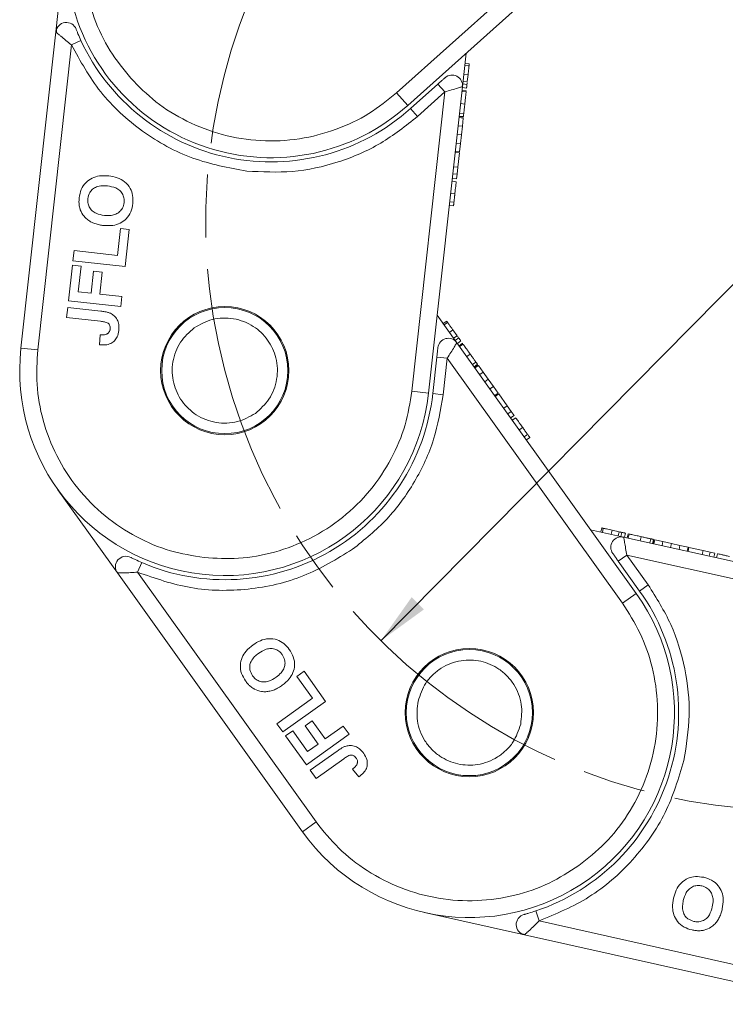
# Model space of a CAD drawing. Header units: millimetres. Extents: x 3578 to 4080, y -235 to 116.
# Tile 12 of 34: x 3752 to 3785, y -83 to -36. Entities that reach past the tile are written whole.
import ezdxf

# ---------------------------------------------------------------- set-up
doc = ezdxf.new("R2010")
doc.units = ezdxf.units.MM
doc.linetypes.add('ACAD_ISO08W100', pattern=[36, 24, -3, 6, -3])
doc.linetypes.add('CENTER', pattern=[0.6, 0.375, -0.075, 0.075, -0.075])
doc.layers.add('中心线', color=1, linetype='CENTER', lineweight=25)
doc.styles.get("Standard").update_dxf_attribs({"font": '仿宋_GB2312.ttf', "width": 0.8})
doc.dimstyles.new('ISO-10', dxfattribs={"dimtxt": 4, "dimasz": 2.5, "dimexe": 2, "dimexo": 0.625, "dimgap": 1.5, "dimtad": 1, "dimtoh": 1, "dimdsep": 46, "dimtxsty": 'Standard', "dimcen": 2.5, "dimadec": 0, "dimazin": 0, "dimtfac": 1, "dimtmove": 0, "dimatfit": 3, "dimfxl": 0, "dimarcsym": 0})

msp = doc.modelspace()

# ---------------------------------------------------------------- linework, layer by layer
at = {"color": 7, "linetype": 'Continuous', "lineweight": 15}
for p, q in [((3780.13, -29.768), (3769.456, -39.329)), ((3769.989, -39.925), (3780.913, -30.141)), ((3753.793, -31.592), (3753.26, -36.425)), ((3753.26, -36.425), (3751.599, -51.471)), ((3753.996, -37.042), (3754.45, -36.832)), ((3752.394, -51.559), (3753.996, -37.042)), ((3772.59, -39.035), (3772.766, -37.437)), ((3772.911, -37.951), (3772.712, -37.929)), ((3772.902, -38.027), (3772.704, -38.005)), ((3772.818, -38.792), (3772.619, -38.77)), ((3772.855, -38.461), (3772.656, -38.439)), ((3772.818, -38.792), (3772.855, -38.461)), ((3769.989, -39.925), (3769.456, -39.329)), ((3771.424, -38.908), (3770.123, -40.074)), ((3771.758, -39.28), (3770.186, -53.523)), ((3771.758, -39.28), (3770.456, -40.446)), ((3770.981, -53.611), (3772.59, -39.035)), ((3771.424, -38.908), (3771.758, -39.28)), ((3772.764, -39.282), (3772.565, -39.261)), ((3772.77, -39.232), (3772.571, -39.21)), ((3772.574, -39.04), (3772.588, -38.909)), ((3772.585, -39.076), (3772.784, -39.098)), ((3772.803, -38.924), (3772.605, -38.902)), ((3772.768, -39.247), (3772.77, -39.232)), ((3770.456, -40.446), (3770.123, -40.074)), ((3772.7, -39.858), (3772.502, -39.836)), ((3772.627, -40.525), (3772.428, -40.503)), ((3772.632, -40.48), (3772.433, -40.458)), ((3772.634, -40.455), (3772.436, -40.433)), ((3772.449, -40.308), (3772.648, -40.33)), ((3772.584, -40.914), (3772.627, -40.525)), ((3772.632, -40.48), (3772.632, -40.476)), ((3772.584, -40.914), (3772.385, -40.892)), ((3772.538, -41.328), (3772.584, -40.914)), ((3772.339, -41.306), (3772.538, -41.328)), ((3772.492, -41.741), (3772.538, -41.328)), ((3772.445, -42.175), (3772.246, -42.153)), ((3772.449, -42.131), (3772.251, -42.109)), ((3772.492, -41.741), (3772.294, -41.719)), ((3772.449, -42.131), (3772.492, -41.741)), ((3772.369, -42.863), (3772.445, -42.175)), ((3772.369, -42.863), (3772.17, -42.841)), ((3772.332, -43.195), (3772.369, -42.863)), ((3772.093, -43.536), (3772.292, -43.558)), ((3772.307, -43.424), (3772.108, -43.402)), ((3772.332, -43.195), (3772.133, -43.173)), ((3772.307, -43.424), (3772.332, -43.195)), ((3772.229, -44.131), (3772.03, -44.109)), ((3772.165, -44.705), (3771.966, -44.683)), ((3772.184, -44.531), (3771.986, -44.509)), ((3756.193, -47.062), (3756.334, -45.788)), ((3756.334, -45.788), (3756.748, -45.833)), ((3756.748, -45.833), (3756.555, -47.586)), ((3754.07, -47.311), (3754.123, -46.833)), ((3754.123, -46.833), (3756.193, -47.062)), ((3756.555, -47.586), (3754.07, -47.311)), ((3753.859, -49.221), (3754.046, -47.532)), ((3754.046, -47.532), (3754.46, -47.578)), ((3754.46, -47.578), (3754.326, -48.788)), ((3754.931, -48.855), (3755.047, -47.804)), ((3755.047, -47.804), (3755.462, -47.85)), ((3755.462, -47.85), (3755.346, -48.901)), ((3754.326, -48.788), (3754.931, -48.855)), ((3755.346, -48.901), (3756.397, -49.017)), ((3756.397, -49.017), (3756.344, -49.495)), ((3753.771, -50.015), (3753.824, -49.537)), ((3753.824, -49.537), (3755.391, -49.71)), ((3756.344, -49.495), (3753.859, -49.221)), ((3755.38, -50.192), (3753.771, -50.015)), ((3772.324, -51.213), (3771.39, -49.905)), ((3771.84, -50.192), (3771.677, -50.308)), ((3771.885, -50.254), (3771.722, -50.37)), ((3755.358, -50.835), (3755.337, -51.316)), ((3772.138, -50.609), (3771.976, -50.725)), ((3772.332, -50.88), (3772.138, -50.609)), ((3772.332, -50.88), (3772.169, -50.996)), ((3772.409, -50.988), (3772.247, -51.105)), ((3751.599, -51.471), (3752.394, -51.559)), ((3772.316, -51.227), (3772.239, -51.121)), ((3780.851, -63.144), (3772.324, -51.213)), ((3772.348, -51.247), (3772.511, -51.13)), ((3772.589, -51.24), (3772.427, -51.356)), ((3772.619, -51.282), (3772.456, -51.398)), ((3772.598, -51.252), (3772.589, -51.24)), ((3771.371, -51.896), (3771.18, -53.633)), ((3771.371, -51.896), (3771.868, -51.951)), ((3771.868, -51.951), (3771.677, -53.688)), ((3771.868, -51.951), (3780.2, -63.61)), ((3772.956, -51.753), (3772.793, -51.869)), ((3773.069, -52.255), (3773.232, -52.139)), ((3773.305, -52.241), (3773.142, -52.358)), ((3773.32, -52.262), (3773.157, -52.378)), ((3773.346, -52.299), (3773.183, -52.415)), ((3773.32, -52.262), (3773.317, -52.259)), ((3773.574, -52.617), (3773.346, -52.299)), ((3773.574, -52.617), (3773.411, -52.734)), ((3773.815, -52.956), (3773.574, -52.617)), ((3773.653, -53.072), (3773.815, -52.956)), ((3774.057, -53.294), (3773.815, -52.956)), ((3774.057, -53.294), (3773.895, -53.41)), ((3774.285, -53.613), (3774.057, -53.294)), ((3770.981, -53.611), (3770.186, -53.523)), ((3771.677, -53.688), (3771.18, -53.633)), ((3774.285, -53.613), (3774.122, -53.729)), ((3774.311, -53.649), (3774.148, -53.766)), ((3774.714, -54.213), (3774.311, -53.649)), ((3774.714, -54.213), (3774.551, -54.329)), ((3774.907, -54.484), (3774.714, -54.213)), ((3774.907, -54.484), (3774.745, -54.6)), ((3775.042, -54.672), (3774.879, -54.788)), ((3775.042, -54.672), (3774.907, -54.484)), ((3774.957, -54.897), (3775.12, -54.781)), ((3775.455, -55.251), (3775.293, -55.367)), ((3775.689, -55.578), (3775.527, -55.694)), ((3775.791, -55.72), (3775.628, -55.836)), ((3753.357, -58.21), (3756.184, -62.166)), ((3780.252, -60.462), (3778.683, -60.111)), ((3779.209, -60.024), (3779.166, -60.219)), ((3779.284, -60.041), (3779.241, -60.236)), ((3779.71, -60.136), (3779.666, -60.331)), ((3780.035, -60.209), (3779.71, -60.136)), ((3780.035, -60.209), (3779.992, -60.404)), ((3780.165, -60.238), (3780.121, -60.433)), ((3780.292, -60.471), (3780.335, -60.276)), ((3780.467, -60.305), (3780.423, -60.5)), ((3780.482, -60.308), (3780.467, -60.305)), ((3780.517, -60.316), (3780.473, -60.511)), ((3780.255, -60.478), (3780.126, -60.45)), ((3794.563, -63.661), (3780.252, -60.462)), ((3781.082, -60.443), (3781.038, -60.638)), ((3781.502, -60.741), (3781.545, -60.546)), ((3781.668, -60.574), (3781.624, -60.769)), ((3781.693, -60.579), (3781.649, -60.774)), ((3781.693, -60.579), (3781.689, -60.578)), ((3781.737, -60.589), (3781.693, -60.784)), ((3782.119, -60.674), (3781.737, -60.589)), ((3782.119, -60.674), (3782.076, -60.87)), ((3782.525, -60.765), (3782.119, -60.674)), ((3782.481, -60.96), (3782.525, -60.765)), ((3782.931, -60.856), (3782.525, -60.765)), ((3782.931, -60.856), (3782.887, -61.051)), ((3783.313, -60.941), (3782.931, -60.856)), ((3779.997, -61.606), (3780.404, -61.316)), ((3780.404, -61.316), (3781.42, -62.737)), ((3780.404, -61.316), (3794.389, -64.442)), ((3783.313, -60.941), (3783.27, -61.137)), ((3783.357, -60.951), (3783.313, -61.146)), ((3784.033, -61.102), (3783.357, -60.951)), ((3784.033, -61.102), (3783.989, -61.297)), ((3784.358, -61.175), (3784.033, -61.102)), ((3784.358, -61.175), (3784.314, -61.37)), ((3784.583, -61.225), (3784.358, -61.175)), ((3784.583, -61.225), (3784.54, -61.42)), ((3784.671, -61.45), (3784.715, -61.255)), ((3757.144, -62.134), (3757.343, -61.675)), ((3779.997, -61.606), (3781.013, -63.028)), ((3756.184, -62.166), (3764.985, -74.482)), ((3765.636, -74.017), (3757.144, -62.134)), ((3781.42, -62.737), (3781.013, -63.028)), ((3780.851, -63.144), (3780.2, -63.61)), ((3764.721, -67.089), (3765.06, -66.847)), ((3765.06, -66.847), (3766.085, -68.281)), ((3765.466, -68.132), (3764.721, -67.089)), ((3763.771, -69.343), (3765.466, -68.132)), ((3766.085, -68.281), (3764.051, -69.735)), ((3765.108, -69.449), (3765.447, -69.207)), ((3765.447, -69.207), (3766.062, -70.068)), ((3764.051, -69.735), (3763.771, -69.343)), ((3764.18, -69.915), (3764.519, -69.673)), ((3764.519, -69.673), (3765.227, -70.664)), ((3765.723, -70.31), (3765.108, -69.449)), ((3766.062, -70.068), (3766.922, -69.453)), ((3766.922, -69.453), (3767.202, -69.844)), ((3765.168, -71.297), (3764.18, -69.915)), ((3767.202, -69.844), (3765.168, -71.297)), ((3765.227, -70.664), (3765.723, -70.31)), ((3765.353, -71.556), (3766.635, -70.64)), ((3766.949, -71.007), (3765.632, -71.948)), ((3765.632, -71.948), (3765.353, -71.556)), ((3767.361, -71.5), (3767.667, -71.873)), ((3764.985, -74.482), (3765.636, -74.017)), ((3770.791, -78.328), (3775.536, -79.389)), ((3776.23, -78.724), (3776.072, -78.25)), ((3790.484, -81.911), (3776.23, -78.724)), ((3775.536, -79.389), (3790.309, -82.691))]:
    msp.add_line(p, q, dxfattribs=at)
for centre, radius in [((3761.29, -52.541), 3.05), ((3761.29, -52.541), 3), ((3772.918, -68.813), 3.05), ((3772.918, -68.813), 3)]:
    msp.add_circle(centre, radius, dxfattribs=at)
for centre, radius, start, end in [((3763.484, -32.662), 9.75, 131.85, 311.85), ((3753.757, -36.48), 0.5, 21.4279, 173.7), ((3763.484, -32.662), 9.95, 204.7787, 311.85), ((3772.093, -38.98), 0.5, 353.7, 131.85), ((3771.918, -51.504), 0.5, 35.55, 173.7), ((3761.29, -52.541), 9.75, 173.7, 353.7), ((3761.29, -52.541), 9.95, 246.6287, 353.7), ((3780.143, -60.95), 0.5, 77.4, 215.55), ((3756.591, -61.875), 0.5, 63.2779, 215.55), ((3772.918, -68.813), 9.75, 215.55, 35.55), ((3772.918, -68.813), 9.95, 288.4787, 35.55), ((3775.645, -78.901), 0.5, 105.1279, 257.4)]:
    msp.add_arc(centre, radius, start, end, dxfattribs=at)
for points, knots in [([(3757.513, -25.995), (3757.126, -26.381), (3756.328, -27.176), (3755.418, -28.659), (3754.774, -30.345), (3754.485, -32.167), (3754.572, -34.009), (3755.027, -35.755), (3755.769, -37.33), (3756.475, -38.207), (3756.818, -38.633)], [0, 0, 0, 0, 0.116516, 0.240011, 0.368641, 0.5, 0.631359, 0.759989, 0.883484, 1, 1, 1, 1]), ([(3753.996, -37.042), (3753.907, -36.97), (3753.727, -36.827), (3753.525, -36.657), (3753.396, -36.546), (3753.32, -36.479), (3753.27, -36.434), (3753.263, -36.428), (3753.26, -36.425)], [0, 0, 0, 0, 0.2479947, 0.4981508, 0.6300332, 0.7488149, 0.8771295, 1, 1, 1, 1]), ([(3753.292, -36.296), (3753.286, -36.319), (3753.276, -36.36), (3753.287, -36.425), (3753.291, -36.453)], [0, 0, 0, 0, 0.561032, 1, 1, 1, 1]), ([(3754.45, -36.832), (3754.402, -36.724), (3754.329, -36.563), (3754.259, -36.389), (3754.232, -36.322), (3754.223, -36.3), (3754.223, -36.298), (3754.222, -36.297)], [0, 0, 0, 0, 0.49837, 0.74785, 0.883326, 0.942509, 1, 1, 1, 1]), ([(3762.338, -43.049), (3761.469, -42.888), (3759.702, -42.561), (3757.316, -41.227), (3755.294, -39.387), (3754.424, -37.814), (3753.996, -37.042)], [0, 0, 0, 0, 0.245823, 0.5, 0.754177, 1, 1, 1, 1]), ([(3772.855, -38.461), (3772.86, -38.415), (3772.869, -38.331), (3772.885, -38.183), (3772.897, -38.08), (3772.902, -38.027)], [0, 0, 0, 0, 0.367019, 0.679786, 1, 1, 1, 1]), ([(3772.892, -38.123), (3772.895, -38.099), (3772.9, -38.049), (3772.905, -38.006), (3772.908, -37.978), (3772.91, -37.961), (3772.911, -37.952), (3772.911, -37.951), (3772.911, -37.951)], [0, 0, 0, 0, 0.171443, 0.347826, 0.508794, 0.670915, 0.83526, 1, 1, 1, 1]), ([(3756.818, -38.633), (3757.203, -39.02), (3757.998, -39.818), (3759.482, -40.728), (3761.167, -41.372), (3762.989, -41.662), (3764.832, -41.574), (3766.577, -41.119), (3768.152, -40.377), (3769.03, -39.671), (3769.456, -39.329)], [0, 0, 0, 0, 0.116516, 0.240011, 0.368641, 0.5, 0.631359, 0.759989, 0.883484, 1, 1, 1, 1]), ([(3771.759, -38.608), (3771.758, -38.609), (3771.756, -38.611), (3771.736, -38.628), (3771.705, -38.656), (3771.645, -38.711), (3771.549, -38.796), (3771.466, -38.87), (3771.424, -38.908)], [0, 0, 0, 0, 0.09517, 0.195508, 0.310112, 0.437792, 0.718545, 1, 1, 1, 1]), ([(3772.803, -38.924), (3772.806, -38.905), (3772.808, -38.879), (3772.812, -38.843), (3772.813, -38.834)], [0, 0, 0, 0, 0.731068, 1, 1, 1, 1]), ([(3772.574, -39.04), (3772.562, -39.044), (3772.535, -39.052), (3772.456, -39.075), (3772.313, -39.116), (3772.077, -39.186), (3771.862, -39.249), (3771.758, -39.28)], [0, 0, 0, 0, 0.132525, 0.273162, 0.419796, 0.718424, 1, 1, 1, 1]), ([(3772.59, -39.035), (3772.59, -39.035), (3772.59, -39.035), (3772.575, -39.04), (3772.574, -39.04)], [0, 0, 0, 0, 0.979106, 1, 1, 1, 1]), ([(3772.7, -39.858), (3772.708, -39.79), (3772.721, -39.667), (3772.739, -39.509), (3772.752, -39.393), (3772.761, -39.312), (3772.763, -39.292), (3772.764, -39.282)], [0, 0, 0, 0, 0.219903, 0.401483, 0.582484, 0.790929, 1, 1, 1, 1]), ([(3772.784, -39.098), (3772.784, -39.097), (3772.785, -39.095), (3772.787, -39.077), (3772.789, -39.051), (3772.793, -39.022), (3772.797, -38.983), (3772.801, -38.944), (3772.803, -38.924)], [0, 0, 0, 0, 0.239045, 0.479189, 0.606249, 0.73402, 0.865685, 1, 1, 1, 1]), ([(3772.648, -40.33), (3772.65, -40.31), (3772.655, -40.271), (3772.663, -40.2), (3772.671, -40.123), (3772.68, -40.041), (3772.69, -39.951), (3772.697, -39.889), (3772.7, -39.858)], [0, 0, 0, 0, 0.177376, 0.35832, 0.511584, 0.66939, 0.832541, 1, 1, 1, 1]), ([(3770.456, -40.446), (3769.888, -40.897), (3768.739, -41.808), (3766.696, -42.678), (3764.527, -43.159), (3763.062, -43.085), (3762.338, -43.049)], [0, 0, 0, 0, 0.247221, 0.5, 0.752779, 1, 1, 1, 1]), ([(3772.634, -40.455), (3772.635, -40.454), (3772.635, -40.453), (3772.636, -40.443), (3772.637, -40.43), (3772.64, -40.409), (3772.643, -40.378), (3772.646, -40.346), (3772.648, -40.33)], [0, 0, 0, 0, 0.1640909, 0.3291944, 0.4613248, 0.594454, 0.7957321, 1, 1, 1, 1]), ([(3754.368, -44.319), (3754.392, -44.186), (3754.439, -43.918), (3754.666, -43.584), (3754.978, -43.366), (3755.358, -43.254), (3755.627, -43.269), (3755.776, -43.278)], [0, 0, 0, 0, 0.203933, 0.41017, 0.593215, 0.773531, 1, 1, 1, 1]), ([(3755.776, -43.278), (3755.909, -43.299), (3756.176, -43.342), (3756.544, -43.537), (3756.803, -43.841), (3756.935, -44.213), (3756.923, -44.462), (3756.917, -44.593)], [0, 0, 0, 0, 0.204609, 0.411109, 0.621842, 0.801311, 1, 1, 1, 1]), ([(3772.229, -44.131), (3772.236, -44.063), (3772.25, -43.934), (3772.267, -43.78), (3772.281, -43.655), (3772.291, -43.569), (3772.291, -43.562), (3772.292, -43.558)], [0, 0, 0, 0, 0.154712, 0.295547, 0.420761, 0.630514, 1, 1, 1, 1]), ([(3754.783, -44.359), (3754.804, -44.258), (3754.839, -44.088), (3755, -43.899), (3755.203, -43.778), (3755.452, -43.735), (3755.629, -43.748), (3755.712, -43.754)], [0, 0, 0, 0, 0.2419193, 0.4090436, 0.5761737, 0.8008872, 1, 1, 1, 1]), ([(3755.712, -43.754), (3755.846, -43.776), (3756.058, -43.811), (3756.309, -43.969), (3756.45, -44.157), (3756.514, -44.361), (3756.506, -44.491), (3756.503, -44.549)], [0, 0, 0, 0, 0.319264, 0.504624, 0.690858, 0.864593, 1, 1, 1, 1]), ([(3754.408, -44.853), (3754.399, -44.821), (3754.381, -44.757), (3754.367, -44.662), (3754.359, -44.573), (3754.357, -44.489), (3754.36, -44.404), (3754.365, -44.347), (3754.368, -44.319)], [0, 0, 0, 0, 0.185429, 0.37219, 0.527708, 0.683877, 0.841678, 1, 1, 1, 1]), ([(3755.564, -45.157), (3755.43, -45.135), (3755.22, -45.101), (3754.973, -44.945), (3754.837, -44.764), (3754.773, -44.558), (3754.78, -44.423), (3754.783, -44.359)], [0, 0, 0, 0, 0.319417, 0.499226, 0.680002, 0.847806, 1, 1, 1, 1]), ([(3772.184, -44.531), (3772.187, -44.511), (3772.191, -44.471), (3772.199, -44.395), (3772.209, -44.313), (3772.217, -44.241), (3772.223, -44.179), (3772.227, -44.147), (3772.229, -44.131)], [0, 0, 0, 0, 0.206559, 0.420423, 0.603623, 0.793958, 0.896607, 1, 1, 1, 1]), ([(3754.908, -45.456), (3754.852, -45.419), (3754.739, -45.346), (3754.561, -45.167), (3754.454, -44.993), (3754.412, -44.867), (3754.408, -44.853)], [0, 0, 0, 0, 0.2509, 0.502162, 0.946531, 1, 1, 1, 1]), ([(3756.917, -44.593), (3756.894, -44.726), (3756.847, -44.994), (3756.625, -45.327), (3756.318, -45.545), (3755.944, -45.659), (3755.677, -45.644), (3755.528, -45.636)], [0, 0, 0, 0, 0.205416, 0.413489, 0.592452, 0.772931, 1, 1, 1, 1]), ([(3756.503, -44.549), (3756.485, -44.638), (3756.452, -44.799), (3756.298, -44.986), (3756.111, -45.11), (3755.858, -45.175), (3755.673, -45.164), (3755.564, -45.157)], [0, 0, 0, 0, 0.213943, 0.387352, 0.56015, 0.741367, 1, 1, 1, 1]), ([(3772.165, -44.705), (3772.165, -44.704), (3772.166, -44.702), (3772.168, -44.684), (3772.17, -44.658), (3772.174, -44.629), (3772.178, -44.591), (3772.182, -44.551), (3772.184, -44.531)], [0, 0, 0, 0, 0.2383707, 0.4778187, 0.6052177, 0.7333115, 0.865299, 1, 1, 1, 1]), ([(3755.528, -45.636), (3755.494, -45.633), (3755.428, -45.625), (3755.326, -45.606), (3755.221, -45.582), (3755.114, -45.55), (3755.009, -45.509), (3754.942, -45.474), (3754.908, -45.456)], [0, 0, 0, 0, 0.15395, 0.308181, 0.478699, 0.649961, 0.824203, 1, 1, 1, 1]), ([(3755.391, -49.71), (3755.424, -49.714), (3755.49, -49.722), (3755.579, -49.736), (3755.657, -49.752), (3755.725, -49.77), (3755.792, -49.789), (3755.835, -49.807), (3755.857, -49.816)], [0, 0, 0, 0, 0.20827, 0.416707, 0.561481, 0.706573, 0.852825, 1, 1, 1, 1]), ([(3755.857, -49.816), (3755.916, -49.85), (3756.046, -49.925), (3756.186, -50.111), (3756.266, -50.362), (3756.256, -50.54), (3756.25, -50.64)], [0, 0, 0, 0, 0.206429, 0.456722, 0.693973, 1, 1, 1, 1]), ([(3759.836, -50.507), (3760.111, -50.352), (3760.537, -50.112), (3761.192, -50.026), (3761.703, -50.058), (3762.199, -50.193), (3762.783, -50.491), (3763.373, -51.052), (3763.713, -51.793), (3763.806, -52.442), (3763.773, -52.955), (3763.637, -53.449), (3763.344, -54.041), (3762.979, -54.365), (3762.743, -54.575)], [0, 0, 0, 0, 0.119721, 0.184895, 0.25, 0.315174, 0.380279, 0.5, 0.619721, 0.684895, 0.75, 0.815174, 0.880279, 1, 1, 1, 1]), ([(3755.38, -50.192), (3755.441, -50.201), (3755.564, -50.218), (3755.714, -50.257), (3755.801, -50.335), (3755.839, -50.418), (3755.845, -50.497), (3755.84, -50.549), (3755.839, -50.564)], [0, 0, 0, 0, 0.272224, 0.546623, 0.659126, 0.771081, 0.934792, 1, 1, 1, 1]), ([(3755.839, -50.564), (3755.836, -50.584), (3755.83, -50.625), (3755.809, -50.677), (3755.782, -50.721), (3755.752, -50.754), (3755.715, -50.783), (3755.688, -50.797), (3755.674, -50.804)], [0, 0, 0, 0, 0.199415, 0.404779, 0.549305, 0.697938, 0.847272, 1, 1, 1, 1]), ([(3762.743, -54.575), (3762.468, -54.731), (3762.043, -54.971), (3761.388, -55.056), (3760.876, -55.024), (3760.381, -54.89), (3759.797, -54.591), (3759.206, -54.03), (3758.867, -53.289), (3758.773, -52.64), (3758.807, -52.127), (3758.942, -51.634), (3759.235, -51.041), (3759.6, -50.717), (3759.836, -50.507)], [0, 0, 0, 0, 0.119721, 0.184895, 0.25, 0.315174, 0.380279, 0.5, 0.619721, 0.684895, 0.75, 0.815174, 0.880279, 1, 1, 1, 1]), ([(3771.941, -50.333), (3771.927, -50.313), (3771.897, -50.272), (3771.873, -50.237), (3771.856, -50.214), (3771.846, -50.2), (3771.841, -50.193), (3771.84, -50.192), (3771.84, -50.192)], [0, 0, 0, 0, 0.171443, 0.347826, 0.508794, 0.670915, 0.83526, 1, 1, 1, 1]), ([(3772.138, -50.609), (3772.112, -50.572), (3772.063, -50.503), (3771.976, -50.382), (3771.916, -50.297), (3771.885, -50.254)], [0, 0, 0, 0, 0.367019, 0.679786, 1, 1, 1, 1]), ([(3756.25, -50.64), (3756.232, -50.743), (3756.2, -50.919), (3756.057, -51.13), (3755.867, -51.266), (3755.615, -51.333), (3755.434, -51.322), (3755.337, -51.316)], [0, 0, 0, 0, 0.24093, 0.409491, 0.578642, 0.775105, 1, 1, 1, 1]), ([(3755.674, -50.804), (3755.653, -50.812), (3755.611, -50.827), (3755.552, -50.836), (3755.498, -50.838), (3755.451, -50.839), (3755.405, -50.838), (3755.373, -50.836), (3755.358, -50.835)], [0, 0, 0, 0, 0.2052876, 0.4164731, 0.5617174, 0.70725, 0.8535415, 1, 1, 1, 1]), ([(3772.409, -50.988), (3772.398, -50.973), (3772.383, -50.951), (3772.362, -50.922), (3772.357, -50.914)], [0, 0, 0, 0, 0.731068, 1, 1, 1, 1]), ([(3772.511, -51.13), (3772.51, -51.129), (3772.509, -51.128), (3772.499, -51.113), (3772.484, -51.092), (3772.467, -51.068), (3772.444, -51.037), (3772.421, -51.004), (3772.409, -50.988)], [0, 0, 0, 0, 0.239045, 0.479189, 0.606249, 0.73402, 0.865685, 1, 1, 1, 1]), ([(3771.421, -51.449), (3771.421, -51.451), (3771.42, -51.454), (3771.417, -51.48), (3771.413, -51.522), (3771.404, -51.602), (3771.39, -51.73), (3771.377, -51.841), (3771.371, -51.896)], [0, 0, 0, 0, 0.09517, 0.195508, 0.310112, 0.437792, 0.718545, 1, 1, 1, 1]), ([(3772.316, -51.227), (3772.309, -51.239), (3772.295, -51.262), (3772.251, -51.332), (3772.173, -51.459), (3772.043, -51.668), (3771.925, -51.859), (3771.868, -51.951)], [0, 0, 0, 0, 0.132525, 0.273162, 0.419796, 0.718424, 1, 1, 1, 1]), ([(3772.324, -51.213), (3772.324, -51.213), (3772.324, -51.214), (3772.316, -51.227), (3772.316, -51.227)], [0, 0, 0, 0, 0.979106, 1, 1, 1, 1]), ([(3772.956, -51.753), (3772.916, -51.697), (3772.844, -51.597), (3772.752, -51.467), (3772.684, -51.372), (3772.637, -51.306), (3772.625, -51.29), (3772.619, -51.282)], [0, 0, 0, 0, 0.219903, 0.401483, 0.582484, 0.790929, 1, 1, 1, 1]), ([(3752.394, -51.559), (3752.363, -52.105), (3752.299, -53.229), (3752.611, -54.942), (3753.255, -56.627), (3754.255, -58.177), (3755.55, -59.491), (3757.054, -60.487), (3758.657, -61.165), (3759.768, -61.348), (3760.308, -61.437)], [0, 0, 0, 0, 0.116516, 0.240011, 0.368641, 0.5, 0.631359, 0.759989, 0.883484, 1, 1, 1, 1]), ([(3773.232, -52.139), (3773.22, -52.123), (3773.197, -52.091), (3773.156, -52.033), (3773.111, -51.969), (3773.063, -51.902), (3773.01, -51.829), (3772.974, -51.778), (3772.956, -51.753)], [0, 0, 0, 0, 0.177376, 0.35832, 0.511584, 0.66939, 0.832541, 1, 1, 1, 1]), ([(3773.305, -52.241), (3773.305, -52.241), (3773.304, -52.24), (3773.298, -52.232), (3773.291, -52.221), (3773.278, -52.204), (3773.26, -52.178), (3773.241, -52.152), (3773.232, -52.139)], [0, 0, 0, 0, 0.164091, 0.329194, 0.461325, 0.594454, 0.795732, 1, 1, 1, 1]), ([(3760.308, -61.437), (3760.853, -61.468), (3761.978, -61.532), (3763.69, -61.22), (3765.375, -60.575), (3766.925, -59.575), (3768.239, -58.281), (3769.236, -56.777), (3769.914, -55.174), (3770.097, -54.063), (3770.186, -53.523)], [0, 0, 0, 0, 0.116516, 0.240011, 0.368641, 0.5, 0.631359, 0.759989, 0.883484, 1, 1, 1, 1]), ([(3771.677, -53.688), (3771.554, -54.403), (3771.306, -55.848), (3770.365, -57.86), (3769.07, -59.664), (3767.929, -60.587), (3767.365, -61.043)], [0, 0, 0, 0, 0.247221, 0.5, 0.752779, 1, 1, 1, 1]), ([(3775.455, -55.251), (3775.416, -55.195), (3775.34, -55.089), (3775.25, -54.963), (3775.177, -54.861), (3775.127, -54.79), (3775.122, -54.785), (3775.12, -54.781)], [0, 0, 0, 0, 0.154712, 0.295547, 0.420761, 0.630514, 1, 1, 1, 1]), ([(3775.689, -55.578), (3775.678, -55.562), (3775.654, -55.529), (3775.61, -55.467), (3775.562, -55.399), (3775.519, -55.34), (3775.484, -55.29), (3775.465, -55.264), (3775.455, -55.251)], [0, 0, 0, 0, 0.2065585, 0.420423, 0.6036233, 0.7939578, 0.8966075, 1, 1, 1, 1]), ([(3775.791, -55.72), (3775.79, -55.719), (3775.789, -55.717), (3775.779, -55.703), (3775.763, -55.682), (3775.747, -55.658), (3775.724, -55.627), (3775.701, -55.594), (3775.689, -55.578)], [0, 0, 0, 0, 0.238371, 0.477819, 0.605218, 0.733311, 0.865299, 1, 1, 1, 1]), ([(3779.379, -60.062), (3779.355, -60.056), (3779.306, -60.045), (3779.264, -60.036), (3779.236, -60.03), (3779.22, -60.026), (3779.211, -60.024), (3779.21, -60.024), (3779.209, -60.024)], [0, 0, 0, 0, 0.171443, 0.347826, 0.508794, 0.670915, 0.83526, 1, 1, 1, 1]), ([(3779.71, -60.136), (3779.665, -60.126), (3779.583, -60.107), (3779.438, -60.075), (3779.336, -60.052), (3779.284, -60.041)], [0, 0, 0, 0, 0.367019, 0.679786, 1, 1, 1, 1]), ([(3780.165, -60.238), (3780.146, -60.233), (3780.12, -60.228), (3780.086, -60.22), (3780.076, -60.218)], [0, 0, 0, 0, 0.731068, 1, 1, 1, 1]), ([(3780.335, -60.276), (3780.334, -60.275), (3780.332, -60.275), (3780.315, -60.271), (3780.289, -60.265), (3780.261, -60.259), (3780.223, -60.251), (3780.184, -60.242), (3780.165, -60.238)], [0, 0, 0, 0, 0.239045, 0.479189, 0.606249, 0.73402, 0.865685, 1, 1, 1, 1]), ([(3781.082, -60.443), (3781.016, -60.428), (3780.895, -60.401), (3780.74, -60.366), (3780.625, -60.34), (3780.546, -60.323), (3780.527, -60.318), (3780.517, -60.316)], [0, 0, 0, 0, 0.219903, 0.401483, 0.582484, 0.790929, 1, 1, 1, 1]), ([(3780.252, -60.462), (3780.252, -60.462), (3780.252, -60.462), (3780.255, -60.478), (3780.255, -60.478)], [0, 0, 0, 0, 0.979106, 1, 1, 1, 1]), ([(3780.255, -60.478), (3780.257, -60.491), (3780.262, -60.518), (3780.277, -60.599), (3780.302, -60.746), (3780.346, -60.989), (3780.385, -61.209), (3780.404, -61.316)], [0, 0, 0, 0, 0.132525, 0.273162, 0.419796, 0.718424, 1, 1, 1, 1]), ([(3781.545, -60.546), (3781.526, -60.542), (3781.488, -60.533), (3781.418, -60.518), (3781.342, -60.501), (3781.261, -60.483), (3781.173, -60.463), (3781.113, -60.449), (3781.082, -60.443)], [0, 0, 0, 0, 0.1773757, 0.3583197, 0.5115835, 0.66939, 0.8325409, 1, 1, 1, 1]), ([(3781.668, -60.574), (3781.667, -60.573), (3781.666, -60.573), (3781.657, -60.571), (3781.644, -60.568), (3781.623, -60.563), (3781.593, -60.557), (3781.561, -60.55), (3781.545, -60.546)], [0, 0, 0, 0, 0.164091, 0.329194, 0.461325, 0.594454, 0.795732, 1, 1, 1, 1]), ([(3767.365, -61.043), (3766.611, -61.503), (3765.077, -62.438), (3762.409, -63.037), (3759.675, -63.015), (3757.979, -62.424), (3757.144, -62.134)], [0, 0, 0, 0, 0.245823, 0.5, 0.754177, 1, 1, 1, 1]), ([(3779.736, -61.241), (3779.737, -61.242), (3779.739, -61.245), (3779.754, -61.266), (3779.778, -61.3), (3779.826, -61.366), (3779.9, -61.471), (3779.965, -61.561), (3779.997, -61.606)], [0, 0, 0, 0, 0.0951701, 0.1955083, 0.3101122, 0.4377917, 0.7185448, 1, 1, 1, 1]), ([(3785.278, -61.38), (3785.211, -61.366), (3785.084, -61.337), (3784.933, -61.303), (3784.81, -61.276), (3784.726, -61.257), (3784.719, -61.256), (3784.715, -61.255)], [0, 0, 0, 0, 0.154712, 0.295547, 0.420761, 0.630514, 1, 1, 1, 1]), ([(3757.343, -61.675), (3757.235, -61.627), (3757.073, -61.555), (3756.904, -61.473), (3756.84, -61.441), (3756.819, -61.43), (3756.817, -61.429), (3756.816, -61.428)], [0, 0, 0, 0, 0.4983704, 0.7478504, 0.8833262, 0.942509, 1, 1, 1, 1]), ([(3756.122, -62.048), (3756.133, -62.069), (3756.153, -62.107), (3756.204, -62.148), (3756.226, -62.166)], [0, 0, 0, 0, 0.561032, 1, 1, 1, 1]), ([(3757.144, -62.134), (3757.03, -62.14), (3756.801, -62.154), (3756.537, -62.161), (3756.366, -62.165), (3756.265, -62.165), (3756.197, -62.166), (3756.188, -62.166), (3756.184, -62.166)], [0, 0, 0, 0, 0.247995, 0.498151, 0.630033, 0.748815, 0.87713, 1, 1, 1, 1]), ([(3781.42, -62.737), (3781.806, -63.352), (3782.586, -64.594), (3783.226, -66.721), (3783.466, -68.929), (3783.232, -70.377), (3783.116, -71.093)], [0, 0, 0, 0, 0.247221, 0.5, 0.752779, 1, 1, 1, 1]), ([(3778.122, -76.095), (3778.549, -75.754), (3779.429, -75.052), (3780.497, -73.677), (3781.322, -72.072), (3781.809, -70.293), (3781.924, -68.452), (3781.663, -66.667), (3781.099, -65.02), (3780.493, -64.071), (3780.2, -63.61)], [0, 0, 0, 0, 0.116516, 0.240011, 0.368641, 0.5, 0.631359, 0.759989, 0.883484, 1, 1, 1, 1]), ([(3762.631, -65.591), (3762.744, -65.519), (3762.971, -65.373), (3763.375, -65.272), (3763.771, -65.327), (3764.118, -65.515), (3764.276, -65.709), (3764.358, -65.81)], [0, 0, 0, 0, 0.204609, 0.411109, 0.621842, 0.801311, 1, 1, 1, 1]), ([(3762.276, -67.307), (3762.205, -67.192), (3762.062, -66.96), (3762.008, -66.56), (3762.095, -66.19), (3762.303, -65.853), (3762.514, -65.685), (3762.631, -65.591)], [0, 0, 0, 0, 0.203933, 0.41017, 0.593215, 0.773531, 1, 1, 1, 1]), ([(3762.612, -67.059), (3762.56, -66.971), (3762.473, -66.82), (3762.467, -66.572), (3762.538, -66.346), (3762.695, -66.149), (3762.835, -66.04), (3762.901, -65.99)], [0, 0, 0, 0, 0.241919, 0.409044, 0.576174, 0.800887, 1, 1, 1, 1]), ([(3762.901, -65.99), (3763.015, -65.917), (3763.196, -65.801), (3763.489, -65.751), (3763.719, -65.797), (3763.902, -65.906), (3763.984, -66.008), (3764.02, -66.053)], [0, 0, 0, 0, 0.319264, 0.504624, 0.690858, 0.864593, 1, 1, 1, 1]), ([(3764.358, -65.81), (3764.43, -65.925), (3764.573, -66.156), (3764.63, -66.552), (3764.547, -66.919), (3764.344, -67.253), (3764.136, -67.421), (3764.019, -67.514)], [0, 0, 0, 0, 0.205416, 0.413489, 0.592452, 0.772931, 1, 1, 1, 1]), ([(3764.02, -66.053), (3764.066, -66.132), (3764.149, -66.274), (3764.16, -66.516), (3764.102, -66.733), (3763.957, -66.95), (3763.812, -67.065), (3763.726, -67.133)], [0, 0, 0, 0, 0.213943, 0.387352, 0.56015, 0.741367, 1, 1, 1, 1]), ([(3770.478, -68.268), (3770.579, -67.968), (3770.736, -67.506), (3771.167, -67.005), (3771.569, -66.688), (3772.028, -66.457), (3772.662, -66.29), (3773.477, -66.314), (3774.223, -66.639), (3774.726, -67.061), (3775.044, -67.465), (3775.272, -67.923), (3775.449, -68.56), (3775.394, -69.044), (3775.358, -69.359)], [0, 0, 0, 0, 0.119721, 0.184895, 0.25, 0.315174, 0.380279, 0.5, 0.619721, 0.684895, 0.75, 0.815174, 0.880279, 1, 1, 1, 1]), ([(3762.663, -67.678), (3762.634, -67.66), (3762.578, -67.624), (3762.505, -67.563), (3762.439, -67.502), (3762.382, -67.44), (3762.327, -67.375), (3762.293, -67.329), (3762.276, -67.307)], [0, 0, 0, 0, 0.185429, 0.37219, 0.527708, 0.683877, 0.841678, 1, 1, 1, 1]), ([(3763.726, -67.133), (3763.612, -67.206), (3763.433, -67.32), (3763.145, -67.37), (3762.922, -67.325), (3762.737, -67.215), (3762.652, -67.109), (3762.612, -67.059)], [0, 0, 0, 0, 0.319417, 0.499226, 0.680002, 0.847806, 1, 1, 1, 1]), ([(3763.437, -67.793), (3763.371, -67.803), (3763.239, -67.824), (3762.986, -67.81), (3762.79, -67.751), (3762.675, -67.685), (3762.663, -67.678)], [0, 0, 0, 0, 0.2509, 0.502162, 0.946531, 1, 1, 1, 1]), ([(3764.019, -67.514), (3763.992, -67.534), (3763.937, -67.572), (3763.849, -67.626), (3763.755, -67.678), (3763.653, -67.725), (3763.548, -67.766), (3763.474, -67.784), (3763.437, -67.793)], [0, 0, 0, 0, 0.15395, 0.308181, 0.478699, 0.649961, 0.824203, 1, 1, 1, 1]), ([(3775.358, -69.359), (3775.256, -69.658), (3775.1, -70.121), (3774.669, -70.621), (3774.267, -70.939), (3773.808, -71.169), (3773.173, -71.336), (3772.359, -71.312), (3771.612, -70.987), (3771.11, -70.566), (3770.792, -70.162), (3770.564, -69.704), (3770.387, -69.067), (3770.442, -68.582), (3770.478, -68.268)], [0, 0, 0, 0, 0.119721, 0.184895, 0.25, 0.315174, 0.380279, 0.5, 0.619721, 0.684895, 0.75, 0.815174, 0.880279, 1, 1, 1, 1]), ([(3766.635, -70.64), (3766.662, -70.621), (3766.717, -70.583), (3766.793, -70.534), (3766.861, -70.494), (3766.923, -70.462), (3766.987, -70.431), (3767.031, -70.416), (3767.053, -70.408)], [0, 0, 0, 0, 0.20827, 0.416707, 0.561481, 0.706573, 0.852825, 1, 1, 1, 1]), ([(3767.053, -70.408), (3767.12, -70.394), (3767.266, -70.363), (3767.495, -70.408), (3767.722, -70.542), (3767.833, -70.681), (3767.896, -70.76)], [0, 0, 0, 0, 0.206429, 0.456722, 0.693973, 1, 1, 1, 1]), ([(3766.949, -71.007), (3767, -70.972), (3767.103, -70.902), (3767.241, -70.832), (3767.358, -70.832), (3767.441, -70.868), (3767.498, -70.923), (3767.53, -70.965), (3767.539, -70.977)], [0, 0, 0, 0, 0.272224, 0.546623, 0.659126, 0.771081, 0.934792, 1, 1, 1, 1]), ([(3767.539, -70.977), (3767.55, -70.994), (3767.573, -71.028), (3767.592, -71.082), (3767.601, -71.132), (3767.601, -71.177), (3767.592, -71.223), (3767.582, -71.252), (3767.576, -71.266)], [0, 0, 0, 0, 0.199415, 0.404779, 0.549305, 0.697938, 0.847272, 1, 1, 1, 1]), ([(3767.896, -70.76), (3767.951, -70.849), (3768.045, -71), (3768.079, -71.253), (3768.028, -71.482), (3767.885, -71.699), (3767.743, -71.812), (3767.667, -71.873)], [0, 0, 0, 0, 0.2409298, 0.4094913, 0.5786421, 0.7751051, 1, 1, 1, 1]), ([(3783.116, -71.093), (3782.861, -71.939), (3782.343, -73.659), (3780.754, -75.884), (3778.703, -77.692), (3777.045, -78.384), (3776.23, -78.724)], [0, 0, 0, 0, 0.245823, 0.5, 0.754177, 1, 1, 1, 1]), ([(3767.576, -71.266), (3767.566, -71.286), (3767.545, -71.325), (3767.506, -71.371), (3767.468, -71.409), (3767.433, -71.441), (3767.398, -71.471), (3767.373, -71.49), (3767.361, -71.5)], [0, 0, 0, 0, 0.2052876, 0.4164731, 0.5617174, 0.70725, 0.8535415, 1, 1, 1, 1]), ([(3765.636, -74.017), (3765.977, -74.444), (3766.68, -75.324), (3768.055, -76.392), (3769.659, -77.217), (3771.438, -77.704), (3773.279, -77.819), (3775.064, -77.559), (3776.711, -76.994), (3777.661, -76.389), (3778.122, -76.095)], [0, 0, 0, 0, 0.116516, 0.2400113, 0.3686408, 0.5, 0.6313592, 0.7599887, 0.883484, 1, 1, 1, 1]), ([(3782.624, -77.64), (3782.66, -77.51), (3782.731, -77.25), (3782.966, -76.905), (3783.297, -76.681), (3783.681, -76.591), (3783.927, -76.629), (3784.057, -76.65)], [0, 0, 0, 0, 0.204609, 0.411109, 0.621842, 0.801311, 1, 1, 1, 1]), ([(3784.057, -76.65), (3784.186, -76.688), (3784.448, -76.764), (3784.754, -77.021), (3784.937, -77.35), (3785.009, -77.734), (3784.965, -77.998), (3784.941, -78.146)], [0, 0, 0, 0, 0.205416, 0.413489, 0.592452, 0.772931, 1, 1, 1, 1]), ([(3783.09, -77.756), (3783.127, -77.625), (3783.185, -77.419), (3783.37, -77.186), (3783.571, -77.067), (3783.781, -77.026), (3783.91, -77.047), (3783.967, -77.057)], [0, 0, 0, 0, 0.319264, 0.504624, 0.690858, 0.864593, 1, 1, 1, 1]), ([(3783.967, -77.057), (3784.053, -77.085), (3784.21, -77.135), (3784.38, -77.308), (3784.481, -77.508), (3784.519, -77.767), (3784.487, -77.95), (3784.468, -78.057)], [0, 0, 0, 0, 0.213943, 0.387352, 0.56015, 0.741367, 1, 1, 1, 1]), ([(3783.504, -79.154), (3783.374, -79.116), (3783.113, -79.039), (3782.807, -78.777), (3782.624, -78.443), (3782.555, -78.053), (3782.599, -77.787), (3782.624, -77.64)], [0, 0, 0, 0, 0.203933, 0.41017, 0.593215, 0.773531, 1, 1, 1, 1]), ([(3783.589, -78.746), (3783.491, -78.714), (3783.326, -78.661), (3783.156, -78.48), (3783.058, -78.264), (3783.043, -78.012), (3783.075, -77.838), (3783.09, -77.756)], [0, 0, 0, 0, 0.241919, 0.409044, 0.576174, 0.800887, 1, 1, 1, 1]), ([(3784.468, -78.057), (3784.432, -78.188), (3784.375, -78.392), (3784.193, -78.621), (3783.998, -78.737), (3783.786, -78.778), (3783.653, -78.756), (3783.589, -78.746)], [0, 0, 0, 0, 0.319417, 0.499226, 0.680002, 0.847806, 1, 1, 1, 1]), ([(3784.941, -78.146), (3784.934, -78.178), (3784.918, -78.243), (3784.889, -78.343), (3784.853, -78.444), (3784.809, -78.547), (3784.758, -78.647), (3784.715, -78.71), (3784.693, -78.742)], [0, 0, 0, 0, 0.15395, 0.308181, 0.478699, 0.649961, 0.824203, 1, 1, 1, 1]), ([(3776.072, -78.25), (3775.959, -78.286), (3775.791, -78.341), (3775.61, -78.392), (3775.541, -78.411), (3775.518, -78.417), (3775.516, -78.418), (3775.515, -78.418)], [0, 0, 0, 0, 0.49837, 0.74785, 0.883326, 0.942509, 1, 1, 1, 1]), ([(3776.23, -78.724), (3776.149, -78.806), (3775.987, -78.969), (3775.796, -79.15), (3775.671, -79.267), (3775.596, -79.335), (3775.546, -79.38), (3775.539, -79.386), (3775.536, -79.389)], [0, 0, 0, 0, 0.2479947, 0.4981508, 0.6300332, 0.7488149, 0.8771295, 1, 1, 1, 1]), ([(3784.04, -79.173), (3784.007, -79.178), (3783.941, -79.189), (3783.846, -79.192), (3783.756, -79.191), (3783.672, -79.183), (3783.588, -79.171), (3783.532, -79.16), (3783.504, -79.154)], [0, 0, 0, 0, 0.185429, 0.37219, 0.527708, 0.683877, 0.841678, 1, 1, 1, 1]), ([(3784.693, -78.742), (3784.651, -78.793), (3784.566, -78.897), (3784.368, -79.055), (3784.183, -79.143), (3784.054, -79.17), (3784.04, -79.173)], [0, 0, 0, 0, 0.2509, 0.502162, 0.946531, 1, 1, 1, 1]), ([(3775.411, -79.343), (3775.434, -79.351), (3775.474, -79.366), (3775.539, -79.362), (3775.567, -79.361)], [0, 0, 0, 0, 0.561032, 1, 1, 1, 1])]:
    msp.add_open_spline(points, degree=3, knots=knots, dxfattribs=at)
at = {"layer": '中心线', "linetype": 'ACAD_ISO08W100', "lineweight": 13, "ltscale": 0.5}
msp.add_arc((3788.382, -45.471), 28, 110.925, 278.325, dxfattribs=at)

# ---------------------------------------------------------------- leaders
at = {"color": 5, "lineweight": 9}
msp.add_leader([(3768.708, -65.394), (3788.382, -45.471), (3804.803, -45.471)], dimstyle='ISO-10', override={"dimgap": 1.5, "dimtad": 0}, dxfattribs=at)

doc.saveas('drawing.dxf')
